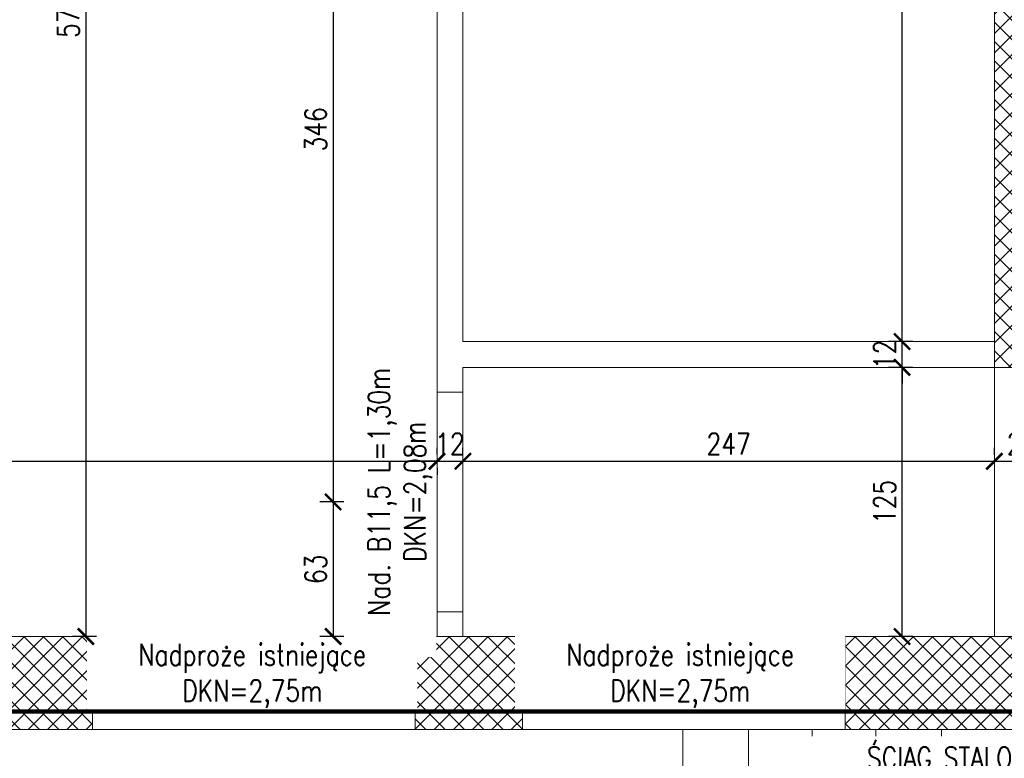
# Model space of a CAD drawing. Header units: millimetres. Extents: x 11984 to 50512, y -26688 to 13952.
# Tile 6 of 85: x 18525 to 18982, y 9726 to 10069. Entities that reach past the tile are written whole.
import ezdxf

# ---------------------------------------------------------------- set-up
doc = ezdxf.new("R2010")
doc.units = ezdxf.units.MM
doc.header["$MEASUREMENT"] = 0
doc.linetypes.add('HIDDEN', pattern=[9.525, 6.35, -3.175])
doc.layers.add('e-cad_opisy', color=7, linetype='Continuous')
for name, color, linetype, lineweight in [('e-cad_wymiary', 5, 'Continuous', 9), ('k-kreskowanie', 252, 'Continuous', 9), ('k-widok', 1, 'Continuous', 20), ('k-wyburzenia', 215, 'PNEUMATIC2', 9), ('k-ściany działowe', 2, 'Continuous', 20), ('k-ściany istniejące', 190, 'Continuous', 18)]:
    doc.layers.add(name, color=color, linetype=linetype, lineweight=lineweight)
doc.styles.add('e-cad_1', font='simplex.shx', dxfattribs={"width": 0.8})
doc.linetypes.add('PNEUMATIC2', pattern='A,0.5,-0.25,["//",Standard,S=0.2,R=0,X=-0.1,Y=-0.1],-0.25', length=1)
doc.dimstyles.new('e-cad_1_50_[cm]', dxfattribs={"dimscale": 5, "dimtxt": 2, "dimasz": 1.5, "dimexe": 1.25, "dimexo": 0.625, "dimtad": 1, "dimdec": 0, "dimrnd": 0.1, "dimdsep": 46, "dimtxsty": 'e-cad_1', "dimblk": 'ARCHTICK', "dimcen": 1.5, "dimclrd": 256, "dimclre": 256, "dimclrt": 7, "dimadec": 0, "dimazin": 0, "dimtfac": 1, "dimtdec": 0, "dimtix": 1, "dimtmove": 0, "dimatfit": 0, "dimfxl": 0, "dimarcsym": 0})

# ---------------------------------------------------------------- blocks, each defined once
blk = doc.blocks.new('_ArchTick')
at = {"color": 0, "linetype": 'ByBlock', "const_width": 0.15}
blk.add_lwpolyline([(-0.5, -0.5), (0.5, 0.5)], dxfattribs=at)
blk = doc.blocks.new('*D615')
at = {"layer": 'Defpoints', "color": 0, "ltscale": 2}
for p in [(17655.48, 9869.35), (18718.48, 9864.13), (18718.48, 9864.13)]:
    blk.add_point(p, dxfattribs=at)
at = {"layer": 'e-cad_wymiary', "lineweight": -2}
for p, q in [((17655.48, 9866.23), (17655.48, 9857.88)), ((17655.48, 9864.13), (18718.48, 9864.13)), ((18718.48, 9861), (18718.48, 9857.88))]:
    blk.add_line(p, q, dxfattribs=at)
at = {"layer": 'e-cad_wymiary', "lineweight": -2, "ltscale": 2, "xscale": 7.5, "yscale": 7.5, "zscale": 7.5, "rotation": 180}
blk.add_blockref('_ArchTick', (17655.48, 9864.13), dxfattribs=at)
at = {"layer": 'e-cad_wymiary', "lineweight": -2, "ltscale": 2, "xscale": 7.5, "yscale": 7.5, "zscale": 7.5}
blk.add_blockref('_ArchTick', (18718.48, 9864.13), dxfattribs=at)
at = {"layer": 'e-cad_wymiary', "color": 7, "ltscale": 2, "insert": (18186.98, 9872.25), "char_height": 10, "attachment_point": 5, "style": 'e-cad_1'}
blk.add_mtext('1063', dxfattribs=at)
blk = doc.blocks.new('*D616')
at = {"layer": 'Defpoints', "color": 0, "ltscale": 2}
for p in [(18718.48, 9864.13), (18730.48, 9864.13), (18730.48, 9864.13)]:
    blk.add_point(p, dxfattribs=at)
at = {"layer": 'e-cad_wymiary', "lineweight": -2}
for p, q in [((18718.48, 9867.25), (18718.48, 9870.38)), ((18730.48, 9867.25), (18730.48, 9870.38)), ((18718.48, 9864.13), (18710.98, 9864.13)), ((18718.48, 9864.13), (18730.48, 9864.13)), ((18730.48, 9864.13), (18737.98, 9864.13))]:
    blk.add_line(p, q, dxfattribs=at)
at = {"layer": 'e-cad_wymiary', "lineweight": -2, "ltscale": 2, "xscale": 7.5, "yscale": 7.5, "zscale": 7.5}
blk.add_blockref('_ArchTick', (18718.48, 9864.13), dxfattribs=at)
at = {"layer": 'e-cad_wymiary', "lineweight": -2, "ltscale": 2, "xscale": 7.5, "yscale": 7.5, "zscale": 7.5, "rotation": 180}
blk.add_blockref('_ArchTick', (18730.48, 9864.13), dxfattribs=at)
at = {"layer": 'e-cad_wymiary', "color": 7, "ltscale": 2, "insert": (18724.48, 9872.25), "char_height": 10, "attachment_point": 5, "style": 'e-cad_1'}
blk.add_mtext('12', dxfattribs=at)
blk = doc.blocks.new('*D617')
at = {"layer": 'Defpoints', "color": 0, "ltscale": 2}
for p in [(18730.48, 9864.13), (18977.48, 9864.13), (18977.48, 9864.13)]:
    blk.add_point(p, dxfattribs=at)
at = {"layer": 'e-cad_wymiary', "lineweight": -2}
for p, q in [((18730.48, 9867.25), (18730.48, 9870.38)), ((18977.48, 9867.25), (18977.48, 9870.38)), ((18730.48, 9864.13), (18977.48, 9864.13))]:
    blk.add_line(p, q, dxfattribs=at)
at = {"layer": 'e-cad_wymiary', "lineweight": -2, "ltscale": 2, "xscale": 7.5, "yscale": 7.5, "zscale": 7.5, "rotation": 180}
blk.add_blockref('_ArchTick', (18730.48, 9864.13), dxfattribs=at)
at = {"layer": 'e-cad_wymiary', "lineweight": -2, "ltscale": 2, "xscale": 7.5, "yscale": 7.5, "zscale": 7.5}
blk.add_blockref('_ArchTick', (18977.48, 9864.13), dxfattribs=at)
at = {"layer": 'e-cad_wymiary', "color": 7, "ltscale": 2, "insert": (18853.98, 9872.25), "char_height": 10, "attachment_point": 5, "style": 'e-cad_1'}
blk.add_mtext('247', dxfattribs=at)
blk = doc.blocks.new('*D618')
at = {"layer": 'Defpoints', "color": 0, "ltscale": 2}
for p in [(18977.48, 9864.13), (19002.88, 9864.13), (19002.88, 9864.13)]:
    blk.add_point(p, dxfattribs=at)
at = {"layer": 'e-cad_wymiary', "lineweight": -2}
for p, q in [((18977.48, 9867.25), (18977.48, 9870.38)), ((19002.88, 9867.25), (19002.88, 9870.38)), ((18977.48, 9864.13), (19002.88, 9864.13))]:
    blk.add_line(p, q, dxfattribs=at)
at = {"layer": 'e-cad_wymiary', "lineweight": -2, "ltscale": 2, "xscale": 7.5, "yscale": 7.5, "zscale": 7.5, "rotation": 180}
blk.add_blockref('_ArchTick', (18977.48, 9864.13), dxfattribs=at)
at = {"layer": 'e-cad_wymiary', "lineweight": -2, "ltscale": 2, "xscale": 7.5, "yscale": 7.5, "zscale": 7.5}
blk.add_blockref('_ArchTick', (19002.88, 9864.13), dxfattribs=at)
at = {"layer": 'e-cad_wymiary', "color": 7, "ltscale": 2, "insert": (18990.18, 9872.25), "char_height": 10, "attachment_point": 5, "style": 'e-cad_1'}
blk.add_mtext('25', dxfattribs=at)
blk = doc.blocks.new('*D817')
at = {"layer": 'Defpoints', "color": 0, "ltscale": 2}
for p in [(18580.04, 10359.34), (18555.27, 9782.76), (18564.81, 9782.76)]:
    blk.add_point(p, dxfattribs=at)
at = {"layer": 'e-cad_wymiary', "lineweight": -2}
for p, q in [((18560.27, 10359.34), (18549.02, 10359.34)), ((18555.27, 10359.34), (18555.27, 9782.76)), ((18560.27, 9782.76), (18549.02, 9782.76))]:
    blk.add_line(p, q, dxfattribs=at)
at = {"layer": 'e-cad_wymiary', "lineweight": -2, "ltscale": 2, "xscale": 7.5, "yscale": 7.5, "zscale": 7.5}
for p, rotation in [((18555.27, 10359.34), 90), ((18555.27, 9782.76), 270)]:
    blk.add_blockref('_ArchTick', p, dxfattribs=dict(at, rotation=rotation))
at = {"layer": 'e-cad_wymiary', "color": 7, "ltscale": 2, "insert": (18547.15, 10071.05), "char_height": 10, "attachment_point": 5, "rotation": 90, "style": 'e-cad_1'}
blk.add_mtext('577', dxfattribs=at)
blk = doc.blocks.new('*D825')
at = {"layer": 'Defpoints', "color": 0, "ltscale": 2}
for p in [(18718.48, 10191.34), (18670.22, 9845.26), (18718.48, 9845.26)]:
    blk.add_point(p, dxfattribs=at)
at = {"layer": 'e-cad_wymiary', "lineweight": -2}
for p, q in [((18675.22, 10191.34), (18663.97, 10191.34)), ((18670.22, 10191.34), (18670.22, 9845.26)), ((18675.22, 9845.26), (18663.97, 9845.26))]:
    blk.add_line(p, q, dxfattribs=at)
at = {"layer": 'e-cad_wymiary', "lineweight": -2, "ltscale": 2, "xscale": 7.5, "yscale": 7.5, "zscale": 7.5}
for p, rotation in [((18670.22, 10191.34), 90), ((18670.22, 9845.26), 270)]:
    blk.add_blockref('_ArchTick', p, dxfattribs=dict(at, rotation=rotation))
at = {"layer": 'e-cad_wymiary', "color": 7, "ltscale": 2, "insert": (18662.09, 10018.3), "char_height": 10, "attachment_point": 5, "rotation": 90, "style": 'e-cad_1'}
blk.add_mtext('346', dxfattribs=at)
blk = doc.blocks.new('*D826')
at = {"layer": 'Defpoints', "color": 0, "ltscale": 2}
for p in [(18718.48, 9845.26), (18670.22, 9782.76), (18718.48, 9782.76)]:
    blk.add_point(p, dxfattribs=at)
at = {"layer": 'e-cad_wymiary', "lineweight": -2}
for p, q in [((18675.22, 9845.26), (18663.97, 9845.26)), ((18670.22, 9845.26), (18670.22, 9782.76)), ((18675.22, 9782.76), (18663.97, 9782.76))]:
    blk.add_line(p, q, dxfattribs=at)
at = {"layer": 'e-cad_wymiary', "lineweight": -2, "ltscale": 2, "xscale": 7.5, "yscale": 7.5, "zscale": 7.5}
for p, rotation in [((18670.22, 9845.26), 90), ((18670.22, 9782.76), 270)]:
    blk.add_blockref('_ArchTick', p, dxfattribs=dict(at, rotation=rotation))
at = {"layer": 'e-cad_wymiary', "color": 7, "ltscale": 2, "insert": (18662.09, 9814.01), "char_height": 10, "attachment_point": 5, "rotation": 90, "style": 'e-cad_1'}
blk.add_mtext('63', dxfattribs=at)
blk = doc.blocks.new('*D831')
at = {"layer": 'Defpoints', "color": 0, "ltscale": 2}
for p in [(18934.59, 9907.76), (18977.48, 9907.76), (18977.48, 9782.76)]:
    blk.add_point(p, dxfattribs=at)
at = {"layer": 'e-cad_wymiary', "lineweight": -2}
for p, q in [((18939.59, 9907.76), (18928.34, 9907.76)), ((18934.59, 9782.76), (18934.59, 9907.76)), ((18939.59, 9782.76), (18928.34, 9782.76))]:
    blk.add_line(p, q, dxfattribs=at)
at = {"layer": 'e-cad_wymiary', "lineweight": -2, "ltscale": 2, "xscale": 7.5, "yscale": 7.5, "zscale": 7.5}
for p, rotation in [((18934.59, 9907.76), 90), ((18934.59, 9782.76), 270)]:
    blk.add_blockref('_ArchTick', p, dxfattribs=dict(at, rotation=rotation))
at = {"layer": 'e-cad_wymiary', "color": 7, "ltscale": 2, "insert": (18926.47, 9845.26), "char_height": 10, "attachment_point": 5, "rotation": 90, "style": 'e-cad_1'}
blk.add_mtext('125', dxfattribs=at)
blk = doc.blocks.new('*D832')
at = {"layer": 'Defpoints', "color": 0, "ltscale": 2}
for p in [(18934.59, 9919.76), (18977.48, 9919.76), (18977.48, 9907.76)]:
    blk.add_point(p, dxfattribs=at)
at = {"layer": 'e-cad_wymiary', "lineweight": -2}
for p, q in [((18934.59, 9919.76), (18934.59, 9927.26)), ((18939.59, 9919.76), (18928.34, 9919.76)), ((18934.59, 9907.76), (18934.59, 9919.76)), ((18939.59, 9907.76), (18928.34, 9907.76)), ((18934.59, 9907.76), (18934.59, 9900.26))]:
    blk.add_line(p, q, dxfattribs=at)
at = {"layer": 'e-cad_wymiary', "lineweight": -2, "ltscale": 2, "xscale": 7.5, "yscale": 7.5, "zscale": 7.5}
for p, rotation in [((18934.59, 9919.76), 270), ((18934.59, 9907.76), 90)]:
    blk.add_blockref('_ArchTick', p, dxfattribs=dict(at, rotation=rotation))
at = {"layer": 'e-cad_wymiary', "color": 7, "ltscale": 2, "insert": (18926.47, 9913.76), "char_height": 10, "attachment_point": 5, "rotation": 90, "style": 'e-cad_1'}
blk.add_mtext('12', dxfattribs=at)
blk = doc.blocks.new('*D833')
at = {"layer": 'Defpoints', "color": 0, "ltscale": 2}
for p in [(18934.59, 10252.34), (18977.48, 10252.34), (18977.48, 9919.76)]:
    blk.add_point(p, dxfattribs=at)
at = {"layer": 'e-cad_wymiary', "lineweight": -2}
for p, q in [((18939.59, 10252.34), (18928.34, 10252.34)), ((18934.59, 9919.76), (18934.59, 10252.34)), ((18939.59, 9919.76), (18928.34, 9919.76))]:
    blk.add_line(p, q, dxfattribs=at)
at = {"layer": 'e-cad_wymiary', "lineweight": -2, "ltscale": 2, "xscale": 7.5, "yscale": 7.5, "zscale": 7.5}
for p, rotation in [((18934.59, 10252.34), 90), ((18934.59, 9919.76), 270)]:
    blk.add_blockref('_ArchTick', p, dxfattribs=dict(at, rotation=rotation))
at = {"layer": 'e-cad_wymiary', "color": 7, "ltscale": 2, "insert": (18926.47, 10086.05), "char_height": 10, "attachment_point": 5, "rotation": 90, "style": 'e-cad_1'}
blk.add_mtext('333', dxfattribs=at)

msp = doc.modelspace()

# ---------------------------------------------------------------- hatches: boundary and pattern name
at = {"layer": 'k-kreskowanie'}
h = msp.add_hatch(dxfattribs=at)
h.set_pattern_fill('ANSI37', color=256, scale=2, style=0)
h.set_pattern_definition([(45, (20560.6375, -11648.78), (-4.490128, 4.490128), []), (135, (20560.6375, -11648.78), (-4.490128, -4.490128), [])])
h.paths.add_polyline_path([(20114.55, 10359.34), (20114.55, 10402.52), (20124.71, 10402.52), (20124.71, 10552.38), (20150.11, 10552.38), (20150.11, 10402.52), (20562.44, 10402.52), (20562.44, 10522.75), (20605.62, 10522.75), (20605.62, 9739.58), (20562.44, 9739.58), (20497.32, 9739.58), (20497.32, 9782.76), (20562.44, 9782.76), (20562.44, 10359.34)])
h.paths.add_polyline_path([(20114.55, 10791.99), (20114.55, 10834.32), (20124.71, 10834.32), (20562.44, 10834.32), (20562.44, 11331.32), (20481.16, 11331.32), (20481.16, 11374.5), (20605.62, 11374.5), (20605.62, 10677.69), (20562.44, 10677.69), (20562.44, 10791.99), (20150.11, 10791.99), (20150.11, 10654.38), (20124.71, 10654.38), (20124.71, 10791.99)])
h.paths.add_polyline_path([(20200.91, 10806.38), (20221.23, 10806.38), (20221.23, 10819.93), (20200.91, 10819.93)], flags=16)
h.paths.add_polyline_path([(20161.97, 10806.38), (20180.59, 10806.38), (20180.59, 10819.93), (20161.97, 10819.93)], flags=16)
h.paths.add_polyline_path([(17610.48, 10686.04), (17610.48, 11090.05), (17655.48, 11090.05), (17655.48, 10833.52), (17958.48, 10833.52), (17958.48, 10927.02), (17982.48, 10927.02), (17982.48, 10833.52), (17989.48, 10833.52), (17989.48, 10794.52), (17655.48, 10794.52), (17655.48, 10686.04)])
h.paths.add_polyline_path([(19732.71, 10791.99), (19732.71, 10834.32), (19849.55, 10834.32), (19849.55, 11374.5), (19973.16, 11374.5), (19973.16, 11331.32), (19892.73, 11331.32), (19892.73, 10834.32), (19914.74, 10834.32), (19914.74, 10791.99), (19901.86, 10791.99), (19901.86, 10816.54), (19826.86, 10816.54), (19826.86, 10791.99)])
h.paths.add_polyline_path([(17610.48, 10284.84), (17610.48, 10539.8), (17655.48, 10539.8), (17655.48, 10402.52), (17782.87, 10402.52), (18091.48, 10402.52), (18091.48, 10422.52), (18117.52, 10422.52), (18117.52, 10402.52), (18140.01, 10402.52), (18140.01, 10359.34), (17655.48, 10359.34), (17655.48, 10284.84)])
h.paths.add_polyline_path([(18902.97, 10359.34), (18902.97, 10402.52), (19002.88, 10402.52), (19002.88, 10017.29), (19096.01, 10017.29), (19096.01, 9992.74), (19002.88, 9992.74), (19002.88, 9907.76), (18977.48, 9907.76), (18977.48, 10359.34)])
h.paths.add_polyline_path([(18594.48, 10791.99), (18594.48, 10834.32), (18602.48, 10834.32), (18602.48, 10862.32), (18647.48, 10862.32), (18647.48, 10834.32), (18848.79, 10834.32), (18848.79, 10791.99), (18789.52, 10791.99), (18789.52, 10566.78), (18775.52, 10566.78), (18775.52, 10791.99)])
h.paths.add_polyline_path([(19218.09, 9992.74), (19218.09, 10017.29), (19228.09, 10017.29), (19228.09, 10402.52), (19359.65, 10402.52), (19359.65, 10359.34), (19265.65, 10359.34), (19265.65, 10281.34), (19252.65, 10281.34), (19252.65, 9907.76), (19228.09, 9907.76), (19228.09, 9992.74)])
h.paths.add_polyline_path([(19616.95, 10359.34), (19616.95, 10402.52), (20014.65, 10402.52), (20014.65, 10359.34), (19936.21, 10359.34), (19936.21, 10281.34), (19897.81, 10281.34), (19897.81, 10359.34)])
h.paths.add_polyline_path([(19909.81, 10293.34), (19924.21, 10293.34), (19924.21, 10314.34), (19909.81, 10314.34)], flags=16)
h.paths.add_polyline_path([(19909.81, 10326.34), (19924.21, 10326.34), (19924.21, 10347.34), (19909.81, 10347.34)], flags=16)
h.paths.add_polyline_path([(17610.48, 9739.58), (17610.48, 10131.59), (17655.48, 10131.59), (17655.48, 9782.76), (17712.07, 9782.76), (17712.07, 9739.58)])
h.paths.add_polyline_path([(18273.77, 10794.52), (18273.77, 10833.52), (18327.48, 10833.52), (18327.48, 10849.32), (18368.48, 10849.32), (18368.48, 10834.32), (18504.48, 10834.32), (18504.48, 10801.99), (18491.48, 10801.99), (18491.48, 10793.99), (18471.52, 10793.99), (18471.52, 10731.52), (18454.52, 10731.52), (18454.52, 10794.52)])
h.paths.add_polyline_path([(18230.01, 10359.34), (18230.01, 10402.52), (18601.48, 10402.52), (18601.48, 10359.34)])
h.paths.add_polyline_path([(19366.95, 10791.99), (19366.95, 10834.32), (19577.77, 10834.32), (19577.77, 10791.99)])
h.paths.add_polyline_path([(19003.73, 10791.99), (19003.73, 10834.32), (19212.01, 10834.32), (19212.01, 10791.99)])
h.paths.add_polyline_path([(20128.1, 11331.32), (20128.1, 11374.5), (20326.22, 11374.5), (20326.22, 11331.32)])
h.paths.add_polyline_path([(19851.31, 9739.58), (19851.31, 9782.76), (19897.81, 9782.76), (19897.81, 9812.76), (19923.21, 9812.76), (19923.21, 9782.76), (19957.43, 9782.76), (19957.43, 9739.58)])
h.paths.add_polyline_path([(18908.12, 9739.58), (18908.12, 9782.76), (19038.06, 9782.76), (19038.06, 9739.58)])
h.paths.add_polyline_path([(19181.06, 9739.58), (19181.06, 9782.76), (19311, 9782.76), (19311, 9739.58), (19194.23, 9739.58)])
h.paths.add_polyline_path([(18703.48, 10359.34), (18703.48, 10402.52), (18812.38, 10402.52), (18812.38, 10359.34)])
h.paths.add_polyline_path([(18091.48, 10774.52), (18091.48, 10833.52), (18167.48, 10833.52), (18167.48, 10794.52), (18117.52, 10794.52), (18117.52, 10774.52)])
h.paths.add_polyline_path([(18262.12, 9739.58), (18262.12, 9782.76), (18358.5, 9782.76), (18358.5, 9739.58)])
h.paths.add_polyline_path([(19459.55, 10359.34), (19459.55, 10402.52), (19514.95, 10402.52), (19514.95, 10359.34)])
h.paths.add_polyline_path([(17862.07, 9739.58), (17862.07, 9782.76), (17912.3, 9782.76), (17912.3, 9739.58)])
h.paths.add_polyline_path([(18454.52, 10604.52), (18454.52, 10731.52), (18471.52, 10731.52), (18471.52, 10604.52)])
h.paths.add_polyline_path([(18708.31, 9739.58), (18708.31, 9782.76), (18758.12, 9782.76), (18758.12, 9739.58)])
h.paths.add_polyline_path([(18508.5, 9739.58), (18508.5, 9782.76), (18558.31, 9782.76), (18558.31, 9739.58)])
h.paths.add_polyline_path([(18062.3, 9739.58), (18062.3, 9782.76), (18112.12, 9782.76), (18112.12, 9739.58)])
h.paths.add_polyline_path([(19461, 9739.58), (19461, 9782.76), (19506.58, 9782.76), (19506.58, 9739.58)])
h.paths.add_polyline_path([(20107.43, 9739.58), (20107.43, 9782.76), (20152.58, 9782.76), (20152.58, 9739.58)])
h.paths.add_polyline_path([(19656.58, 9739.58), (19656.58, 9782.76), (19701.31, 9782.76), (19701.31, 9739.58)])
h.paths.add_polyline_path([(20302.58, 9739.58), (20302.58, 9782.76), (20347.32, 9782.76), (20347.32, 9739.58)])
h.paths.add_polyline_path([(17958.48, 11029.02), (17958.48, 11072.32), (17982.48, 11072.32), (17982.48, 11051.92), (17982.48, 11029.02)])
h.paths.add_polyline_path([(20146.39, 10448.92), (20128.44, 10448.92), (20128.44, 10463.92), (20146.39, 10463.92)], flags=24)
h.paths.add_polyline_path([(20177.06, 10389.91), (20177.06, 10371.96), (20162.06, 10371.96), (20162.06, 10389.91)], flags=24)
h.paths.add_polyline_path([(20515.52, 10389.91), (20515.52, 10371.96), (20500.52, 10371.96), (20500.52, 10389.91)], flags=24)
h.paths.add_polyline_path([(20177.06, 10822.13), (20177.06, 10804.18), (20162.06, 10804.18), (20162.06, 10822.13)], flags=24)
h.paths.add_polyline_path([(20515.52, 10822.13), (20515.52, 10804.18), (20500.52, 10804.18), (20500.52, 10822.13)], flags=24)
h.paths.add_polyline_path([(17979.65, 10866.66), (17961.31, 10866.66), (17961.31, 10881.66), (17979.65, 10881.66)], flags=24)
h.paths.add_polyline_path([(17873.53, 10822.81), (17873.53, 10805.24), (17858.53, 10805.24), (17858.53, 10822.81)], flags=24)
h.paths.add_polyline_path([(18999.16, 10109.31), (18981.2, 10109.31), (18981.2, 10124.31), (18999.16, 10124.31)], flags=24)
h.paths.add_polyline_path([(18999.16, 10283.57), (18981.2, 10283.57), (18981.2, 10298.57), (18999.16, 10298.57)], flags=24)
h.paths.add_polyline_path([(18933.97, 10389.91), (18933.97, 10371.96), (18918.97, 10371.96), (18918.97, 10389.91)], flags=24)
h.paths.add_polyline_path([(19060.03, 10013.99), (19060.03, 9996.04), (19045.03, 9996.04), (19045.03, 10013.99)], flags=24)
h.paths.add_polyline_path([(18999.16, 10304.98), (18981.2, 10304.98), (18981.2, 10319.98), (18999.16, 10319.98)], flags=24)
h.paths.add_polyline_path([(19345.09, 10389.91), (19345.09, 10371.96), (19330.09, 10371.96), (19330.09, 10389.91)], flags=24)
h.paths.add_polyline_path([(19249.35, 10109.31), (19231.39, 10109.31), (19231.39, 10124.31), (19249.35, 10124.31)], flags=24)
h.paths.add_polyline_path([(19255.85, 10283.57), (19237.89, 10283.57), (19237.89, 10298.57), (19255.85, 10298.57)], flags=24)
h.paths.add_polyline_path([(19255.85, 10304.98), (19237.89, 10304.98), (19237.89, 10319.98), (19255.85, 10319.98)], flags=24)
h.paths.add_polyline_path([(19772.76, 10389.91), (19772.76, 10371.96), (19757.76, 10371.96), (19757.76, 10389.91)], flags=24)
h.paths.add_polyline_path([(19957.55, 10389.91), (19957.55, 10371.96), (19942.55, 10371.96), (19942.55, 10389.91)], flags=24)
h.paths.add_polyline_path([(19925.98, 10304.98), (19908.03, 10304.98), (19908.03, 10319.98), (19925.98, 10319.98)], flags=24)
h.paths.add_polyline_path([(18297.75, 10822.81), (18297.75, 10805.24), (18282.75, 10805.24), (18282.75, 10822.81)], flags=24)
h.paths.add_polyline_path([(18554.65, 10389.91), (18554.65, 10371.96), (18539.65, 10371.96), (18539.65, 10389.91)], flags=24)
h.paths.add_polyline_path([(18471.23, 10652.29), (18454.81, 10652.29), (18454.81, 10667.29), (18471.23, 10667.29)], flags=24)
h.paths.add_polyline_path([(19898.77, 10243.02), (19664.82, 10243.02), (19664.82, 10296.6), (19898.77, 10296.6)], flags=9)
h.paths.add_polyline_path([(20146.39, 10652.29), (20128.44, 10652.29), (20128.44, 10667.29), (20146.39, 10667.29)], flags=9)
h.paths.add_polyline_path([(17873.53, 10412.6), (17873.53, 10395.03), (17858.53, 10395.03), (17858.53, 10412.6)], flags=9)
h.paths.add_polyline_path([(20127.85, 10730.09), (20111.42, 10730.09), (20111.42, 10745.09), (20127.85, 10745.09)], flags=9)
h.paths.add_polyline_path([(18790.93, 10652.29), (18774.12, 10652.29), (18774.12, 10667.29), (18790.93, 10667.29)], flags=9)
h.paths.add_polyline_path([(17991.15, 10866.66), (17980.81, 10866.66), (17980.81, 10881.66), (17991.15, 10881.66)], flags=9)

# ---------------------------------------------------------------- linework, layer by layer
at = {"layer": 'k-widok'}
for p, q in [((18718.48, 9794.26), (18718.48, 9896.26)), ((18730.48, 9896.26), (18730.48, 9794.26)), ((18558.31, 9782.76), (18708.31, 9782.76)), ((18758.12, 9782.76), (18908.12, 9782.76)), ((18558.31, 9739.58), (18708.31, 9739.58)), ((18758.12, 9739.58), (18908.12, 9739.58))]:
    msp.add_line(p, q, dxfattribs=at)
at = {"layer": 'k-wyburzenia', "ltscale": 25}
for points in [[(18977.48, 9907.76), (18977.48, 9782.76)], [(18832.7, 9739.58), (18832.7, 9591.42)], [(18863.18, 9739.58), (18863.18, 9591.42)], [(18892.81, 9739.58), (18892.81, 9591.42)], [(18922.45, 9739.58), (18922.45, 9591.42)], [(18952.93, 9739.58), (18952.93, 9591.42)]]:
    msp.add_lwpolyline(points, dxfattribs=at)
at = {"layer": 'k-ściany działowe'}
msp.add_lwpolyline([(18718.48, 10140.34), (18718.48, 9896.26), (18730.48, 9896.26), (18730.48, 9907.76), (18977.48, 9907.76), (18977.48, 9919.76), (18730.48, 9919.76), (18730.48, 10140.34), (18718.48, 10140.34)], dxfattribs=at)
msp.add_lwpolyline([(18718.48, 9782.76), (18730.48, 9782.76), (18730.48, 9794.26), (18718.48, 9794.26)], close=True, dxfattribs=at)
at = {"layer": 'k-ściany istniejące'}
for points in [[(18977.48, 10359.34), (18977.48, 9907.76)], [(18977.48, 9907.76), (19002.88, 9907.76)], [(18558.31, 9782.76), (18508.5, 9782.76)], [(18558.31, 9739.58), (18558.31, 9782.76)], [(18758.12, 9782.76), (18708.31, 9782.76)], [(18708.31, 9782.76), (18708.31, 9739.58)], [(18758.12, 9739.58), (18758.12, 9782.76)], [(19038.06, 9782.76), (18908.12, 9782.76)], [(18908.12, 9782.76), (18908.12, 9739.58)], [(18908.12, 9739.58), (19038.06, 9739.58), (19038.06, 9782.76)], [(18508.5, 9739.58), (18558.31, 9739.58)], [(18708.31, 9739.58), (18758.12, 9739.58)]]:
    msp.add_lwpolyline(points, dxfattribs=at)

# ---------------------------------------------------------------- dimensions: what is measured, and where the dimension line sits
at = {"layer": 'e-cad_wymiary'}
for base, p1, p2, picture, middle in [((18934.59, 10252.34), (18977.48, 9919.76), (18977.48, 10252.34), '*D833', (18926.47, 10086.05)), ((18934.59, 9919.76), (18977.48, 9907.76), (18977.48, 9919.76), '*D832', (18926.47, 9913.76))]:
    dim = msp.add_linear_dim(base=base, p1=p1, p2=p2, angle=90, dimstyle='e-cad_1_50_[cm]', override={"dimtmove": 1}, dxfattribs=at)
    dim.commit()
    dim.dimension.update_dxf_attribs({"geometry": picture, "text_midpoint": middle})
dim = msp.add_linear_dim(base=(18934.59, 9907.76), p1=(18977.48, 9782.76), p2=(18977.48, 9907.76), angle=90, dimstyle='e-cad_1_50_[cm]', dxfattribs=at)
dim.commit()
dim.dimension.update_dxf_attribs({"geometry": '*D831', "text_midpoint": (18926.47, 9845.26)})
for base, p1, p2, picture, middle in [((18977.48, 9864.13), (18730.48, 9864.13), (18977.48, 9864.13), '*D617', (18853.98, 9872.25)), ((19002.88, 9864.13), (18977.48, 9864.13), (19002.88, 9864.13), '*D618', (18990.18, 9872.25))]:
    dim = msp.add_linear_dim(base=base, p1=p1, p2=p2, dimstyle='e-cad_1_50_[cm]', override={"dimtmove": 1}, dxfattribs=at)
    dim.commit()
    dim.dimension.update_dxf_attribs({"geometry": picture, "text_midpoint": middle})

# ---------------------------------------------------------------- next in the draw order: texts
at = {"layer": 'e-cad_opisy', "linetype": 'Continuous', "insert": (18686.52, 9850.03), "char_height": 10, "width": 143.6031, "attachment_point": 2, "rotation": 90, "style": 'e-cad_1', "bg_fill": 2}
msp.add_mtext('Nad. B11,5 L=1,30m\\PDKN=2,08m', dxfattribs=at)
at = {"layer": 'e-cad_opisy', "linetype": 'Continuous', "char_height": 10, "attachment_point": 2, "style": 'e-cad_1', "bg_fill": 2}
for s, insert, width in [('Nadproże istniejące\\PDKN=2,75m', (18632.59, 9779.28), 143.6031), ('Nadproże istniejące\\PDKN=2,75m', (18831.47, 9779.28), 143.6031), ('ŚCIĄG STALOWY %%C32mm', (18982.56, 9731.38), 205.7718)]:
    msp.add_mtext(s, dxfattribs=dict(at, insert=insert, width=width))

# ---------------------------------------------------------------- next in the draw order: linework, layer by layer
at = {"layer": 'e-cad_wymiary', "linetype": 'HIDDEN', "ltscale": 2, "const_width": 2}
msp.add_lwpolyline([(17598.1, 9747.98), (20621.3, 9747.98)], dxfattribs=at)

# ---------------------------------------------------------------- next in the draw order: dimensions: what is measured, and where the dimension line sits
at = {"layer": 'e-cad_wymiary'}
for base, p1, p2, picture, middle in [((18555.27, 9782.76), (18580.04, 10359.34), (18564.81, 9782.76), '*D817', (18547.15, 10071.05)), ((18670.22, 9845.26), (18718.48, 10191.34), (18718.48, 9845.26), '*D825', (18662.09, 10018.3)), ((18670.21782067, 9782.76289632), (18718.48041728, 9845.26289632), (18718.48041728, 9782.76289632), '*D826', (18662.09282067, 9814.01289632))]:
    dim = msp.add_linear_dim(base=base, p1=p1, p2=p2, angle=90, dimstyle='e-cad_1_50_[cm]', override={"dimtmove": 1}, dxfattribs=at)
    dim.commit()
    dim.dimension.update_dxf_attribs({"geometry": picture, "text_midpoint": middle})
for base, p1, p2, picture, middle in [((18718.48, 9864.13), (17655.48, 9869.35), (18718.48, 9864.13), '*D615', (18186.98, 9872.25)), ((18730.48, 9864.13), (18718.48, 9864.13), (18730.48, 9864.13), '*D616', (18724.48, 9872.25))]:
    dim = msp.add_linear_dim(base=base, p1=p1, p2=p2, dimstyle='e-cad_1_50_[cm]', override={"dimtmove": 1}, dxfattribs=at)
    dim.commit()
    dim.dimension.update_dxf_attribs({"geometry": picture, "text_midpoint": middle})

doc.saveas('drawing.dxf')
